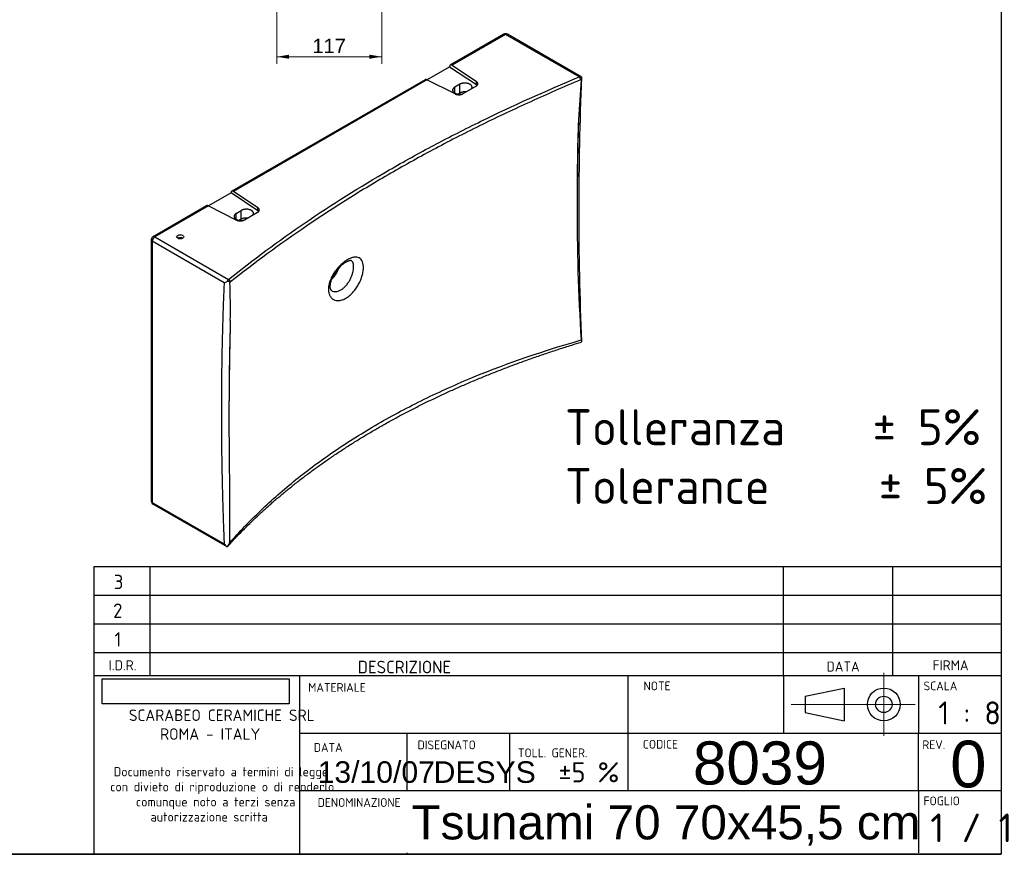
# Model space of a CAD drawing. Header units: millimetres. Extents: x 87 to 2279, y 58 to 1623.
# Tile 2 of 2: x 1183 to 2279, y 58 to 987. Entities that reach past the tile are written whole.
import ezdxf
from ezdxf.enums import TextEntityAlignment as Align
from ezdxf.lldxf.tags import DXFTag

# ---------------------------------------------------------------- set-up
doc = ezdxf.new("R2010")
doc.units = ezdxf.units.MM
for name, color, linetype in [('1', 7, 'Continuous'), ('Default', 7, 'Continuous'), ('Predefinito', 7, 'Continuous'), ('TSUNAMI_70', 7, 'Continuous')]:
    doc.layers.add(name, color=color, linetype=linetype)
doc.styles.add('SEACAD_arial_ttf', font='arial.ttf')
doc.styles.add('SEACAD_seiso_ttf', font='seiso.ttf')
doc.styles.add('SEACAD_seiso_ttfB', font='seiso.ttf')
doc.styles.add('SEACAD_seiso_ttfBI', font='seiso.ttf')
tags = doc.linetypes.add('CENTER2', pattern=[28.575000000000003, 19.05, -3.175, 3.175, -3.175]).pattern_tags.tags
tags[10:11] = [DXFTag(74, 4), DXFTag(75, 0), DXFTag(340, '0'), DXFTag(46, 0.0), DXFTag(50, 0.0), DXFTag(44, 0.0), DXFTag(45, 0.0)]
tags[8:9] = [DXFTag(74, 4), DXFTag(75, 0), DXFTag(340, '0'), DXFTag(46, 0.0), DXFTag(50, 0.0), DXFTag(44, 0.0), DXFTag(45, 0.0)]
tags[6:7] = [DXFTag(74, 4), DXFTag(75, 0), DXFTag(340, '0'), DXFTag(46, 0.0), DXFTag(50, 0.0), DXFTag(44, 0.0), DXFTag(45, 0.0)]
tags[4:5] = [DXFTag(74, 4), DXFTag(75, 0), DXFTag(340, '0'), DXFTag(46, 0.0), DXFTag(50, 0.0), DXFTag(44, 0.0), DXFTag(45, 0.0)]
picture_1 = doc.add_image_def('image1.jpg', size_in_pixel=(300, 40))

# ---------------------------------------------------------------- blocks, each defined once
blk = doc.blocks.new('GDimGGroup6')
at = {"layer": 'Default', "linetype": 'Continuous', "lineweight": 9}
for points in [[(1482.410165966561, 943.8192778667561), (1482.410165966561, 948.3526112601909), (1468.810165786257, 946.0859445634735)], [(1571.948924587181, 943.8192778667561), (1585.548924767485, 946.0859445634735), (1571.948924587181, 948.3526112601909)]]:
    blk.add_hatch(color=136, dxfattribs=at).paths.add_polyline_path(points)
at = {"layer": 'Default', "color": 136, "linetype": 'Continuous', "lineweight": 9}
for p, q in [((1468.8101657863, 1251.5291578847), (1468.8101657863, 938.0859441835)), ((1585.548923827, 1032.0087834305), (1585.548923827, 938.0859441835)), ((1468.8101657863, 946.0859445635), (1585.5489247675, 946.0859445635))]:
    blk.add_line(p, q, dxfattribs=at)
at = {"layer": 'Default', "color": 136, "linetype": 'Continuous', "lineweight": 9, "style": 'SEACAD_arial_ttf'}
blk.add_text('117', height=16, dxfattribs=at).set_placement((1508.3969365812, 966.0859445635), align=Align.TOP_LEFT)
blk = doc.blocks.new('SEANNOT_GROUP7')
at = {"layer": 'Default', "color": 7, "linetype": 'Continuous', "lineweight": 0, "style": 'SEACAD_arial_ttf'}
blk.add_text('13/10/07', height=24, dxfattribs=at).set_placement((1514.2895510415, 161.8046408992), align=Align.TOP_LEFT)
blk = doc.blocks.new('SEANNOT_GROUP8')
at = {"layer": 'Default', "color": 7, "linetype": 'Continuous', "lineweight": 0, "style": 'SEACAD_seiso_ttfB'}
blk.add_text('1 / 1', height=32, dxfattribs=at).set_placement((2196.2207174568, 103.728887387), align=Align.TOP_LEFT)
blk = doc.blocks.new('SEANNOT_GROUP9')
at = {"layer": 'Predefinito', "color": 136, "linetype": 'CENTER2', "lineweight": 9}
for p, q in [((2144.406079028, 260.1057848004), (2144.406079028, 190.1057845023)), ((2179.406079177, 225.1057846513), (2109.406078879, 225.1057846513))]:
    blk.add_line(p, q, dxfattribs=at)
blk = doc.blocks.new('SEANNOT_GROUP10')
at = {"layer": 'Predefinito', "color": 136, "linetype": 'CENTER2', "lineweight": 9}
blk.add_line((2116.6588384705, 225.1057846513), (2041.3654380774, 225.1057846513), dxfattribs=at)
blk = doc.blocks.new('SEANNOT_GROUP11')
at = {"layer": 'Predefinito', "color": 7, "linetype": 'Continuous', "lineweight": 0, "style": 'SEACAD_arial_ttf'}
blk.add_text('Tsunami 70 70x45,5 cm', height=38, dxfattribs=at).set_placement((1618.6749241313, 112.863291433), align=Align.TOP_LEFT)
blk = doc.blocks.new('SEANNOT_GROUP13')
at = {"layer": 'Predefinito', "color": 7, "linetype": 'Continuous', "lineweight": 0, "style": 'SEACAD_arial_ttf'}
blk.add_text('DESYS', height=24, dxfattribs=at).set_placement((1643.3909630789, 161.7709522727), align=Align.TOP_LEFT)
blk = doc.blocks.new('SEANNOT_GROUP15')
at = {"layer": 'Predefinito', "color": 7, "linetype": 'Continuous', "lineweight": 0, "style": 'SEACAD_arial_ttf'}
blk.add_text('8039', height=48, dxfattribs=at).set_placement((1931.9481016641, 183.926799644), align=Align.TOP_LEFT)
blk = doc.blocks.new('SEANNOT_GROUP16')
at = {"layer": 'Predefinito', "color": 7, "linetype": 'Continuous', "lineweight": 0, "style": 'SEACAD_arial_ttf'}
blk.add_text('0', height=52, dxfattribs=at).set_placement((2218.2664727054, 184.7427435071), align=Align.TOP_LEFT)

msp = doc.modelspace()

# ---------------------------------------------------------------- linework, layer by layer
at = {"layer": '1', "color": 7, "linetype": 'Continuous'}
for p, q in [((2274.8527005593, 1622.7601006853), (2274.8527005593, 58.2501321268)), ((1265.0347448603, 378.7938792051), (2274.8527005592, 378.7938792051)), ((2032.7016558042, 257.1836513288), (2032.7016558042, 378.7836513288)), ((2154.3016558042, 257.1836513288), (2154.3016558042, 378.7836513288)), ((1265.0347448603, 346.7938792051), (2274.8527005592, 346.7938792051)), ((1265.0347448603, 314.7938792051), (2274.8527005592, 314.7938792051)), ((1265.0347448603, 282.7938792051), (2274.8527005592, 282.7938792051)), ((1265.0347448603, 257.1836513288), (2274.8527005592, 257.1836513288)), ((2032.7016558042, 257.1836513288), (2032.7016558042, 193.1836513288)), ((2183.0958279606, 257.1836513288), (2183.0958279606, 193.1836513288)), ((2056.7891608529, 234.222256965), (2100.28245117, 243.3387292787)), ((2100.28245117, 243.3387292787), (2100.28245117, 206.872840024)), ((2056.7891608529, 234.222256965), (2056.7891608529, 215.9893123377)), ((2056.7891608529, 215.9893123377), (2100.28245117, 206.872840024)), ((1494.2462144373, 193.1836513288), (2274.8527005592, 193.1836513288)), ((2183.0958279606, 129.1836513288), (2183.0958279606, 193.1836513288)), ((1494.2462144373, 129.1836513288), (2274.8527005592, 129.1836513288)), ((2183.0958279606, 129.1836513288), (2183.0958279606, 59.7716518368)), ((2274.8527005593, 58.2501321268), (86.8513052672, 58.2501321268)), ((710.3427320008, 58.4755619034), (2274.8527005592, 58.4755619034))]:
    msp.add_line(p, q, dxfattribs=at)
for radius in [18.23294462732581, 9.116472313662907]:
    msp.add_circle((2144.406079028, 225.1057846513), radius, dxfattribs=at)
at = {"layer": 'Predefinito', "color": 7, "linetype": 'Continuous'}
for p, q in [((1265.0347448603, 378.7938792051), (1265.0347448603, 59.5913080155)), ((1327.5469638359, 378.7938792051), (1327.5469638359, 257.1836513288)), ((1494.2462144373, 257.1836513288), (1494.2462144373, 59.5913080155)), ((1859.4824493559, 257.1836513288), (1859.4824493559, 129.1836513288)), ((1613.7140107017, 193.1836513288), (1613.7140107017, 129.1836513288)), ((1727.6687623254, 193.1836513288), (1727.6687623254, 129.1836513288)), ((1613.7140107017, 59.7716518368), (1613.7140107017, 59.5913080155))]:
    msp.add_line(p, q, dxfattribs=at)
at = {"layer": 'TSUNAMI_70', "color": 7, "linetype": 'Continuous'}
for p, q in [((1721.4171235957, 971.1449441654), (1661.9622247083, 936.8186422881)), ((1723.4171235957, 970.9468288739), (1663.8223710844, 936.5397824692)), ((1805.5163254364, 923.5468325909), (1723.4171235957, 970.9468288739)), ((1807.6422775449, 923.6722293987), (1725.4171235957, 971.1449441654)), ((1635.9336656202, 920.4382308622), (1661.1917268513, 935.0209793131)), ((1661.1917268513, 935.0209793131), (1691.0769735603, 915.1722292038)), ((1663.8223710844, 936.5397824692), (1691.0769735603, 918.4382155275)), ((1633.7938119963, 920.5556016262), (1418.7174919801, 796.3812303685)), ((1635.9336656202, 920.4382308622), (1420.5776383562, 796.1023705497)), ((1667.2864992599, 904.702778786), (1635.9336656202, 920.4382308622)), ((1672.5054353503, 915.4250613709), (1666.8485811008, 912.1590750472)), ((1666.8485811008, 905.6271023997), (1666.8485811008, 912.1590750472)), ((1672.5054353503, 905.6271023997), (1672.5054353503, 915.4250613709)), ((1690.7723156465, 913.4012609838), (1676.0107604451, 904.8786731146)), ((1691.0769735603, 915.1722292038), (1691.0769735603, 918.4382155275)), ((1672.5054353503, 905.6271023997), (1670.4348829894, 904.4316684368)), ((1417.9469941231, 794.5835673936), (1392.688932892, 780.0008189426)), ((1447.8322408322, 774.7348172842), (1417.9469941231, 794.5835673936)), ((1447.8322408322, 778.000803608), (1420.5776383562, 796.1023705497)), ((1390.5490792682, 780.1181897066), (1331.0941803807, 745.7918878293)), ((1392.688932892, 780.0008189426), (1333.0941803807, 745.5937725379)), ((1392.688932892, 780.0008189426), (1424.0417665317, 764.2653668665)), ((1423.6038483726, 771.7216631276), (1429.2607026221, 774.9876494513)), ((1423.6038483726, 765.1896904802), (1423.6038483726, 771.7216631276)), ((1429.2607026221, 765.1896904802), (1429.2607026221, 774.9876494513)), ((1432.7660277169, 764.441261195), (1447.5275829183, 772.9638490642)), ((1447.8322408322, 774.7348172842), (1447.8322408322, 778.000803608)), ((1429.2607026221, 765.1896904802), (1427.1901502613, 763.9942565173)), ((1333.0941803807, 745.5937725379), (1415.1933822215, 698.1937762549)), ((1329.0941803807, 742.3277862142), (1329.0941803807, 451.6550034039)), ((1410.1651401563, 694.5648605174), (1330.265753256, 740.6947930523)), ((1330.265753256, 740.6947930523), (1330.265753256, 450.0220102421)), ((1330.265753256, 450.0220102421), (1410.1651401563, 403.8920777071)), ((1331.0941803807, 448.1909017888), (1413.3036233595, 400.7272577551))]:
    msp.add_line(p, q, dxfattribs=at)
for centre, radius, start, end in [((1723.4171235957, 967.6808425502), 3.999999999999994, 60, 120), ((3647.4871801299, 777.9557277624), 1845.485535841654, 175.5689124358, 176.9535009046), ((5267.0533732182, 775.3213036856), 3462.192191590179, 177.5554562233, 182.4276884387), ((1807.4405625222, 919.2723335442), 1.267960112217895, 86.5059191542, 114.3962915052), ((3784.9474007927, 797.7806240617), 1981.883188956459, 177.7370491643, 180.4116783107), ((3959.4237067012, 769.9931210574), 2156.350893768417, 179.6400305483, 183.7018290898), ((1333.0941803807, 742.3277862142), 4.000000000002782, 120, 180), ((1389.3494658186, 755.7348220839), 64.61467709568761, 288.7930502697, 291.6107533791), ((1418.8240235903, 693.1661904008), 6.201465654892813, 125.8347104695, 156.267463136), ((1418.5023168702, 693.7382610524), 2.14017352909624, 129.4688597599, 147.0229273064), ((408.975767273, 663.945222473), 1008.206591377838, 359.3391352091, 1.7595979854), ((6331.5682107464, 526.6546284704), 4916.059234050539, 178.535273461, 179.613454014), ((1333.0941803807, 451.6550034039), 4.000000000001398, 180, 240), ((1419.5269007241, 410.0724474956), 11.21782205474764, 213.4316650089, 236.7948062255), ((1410.9698520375, 405.2431798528), 5.156643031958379, 297.9098572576, 354.5751741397)]:
    msp.add_arc(centre, radius, start, end, dxfattribs=at)
msp.add_ellipse((1361.3784516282, 745.5937725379), major_axis=(4.000000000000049, 1.804112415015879e-14), ratio=0.5773502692, dxfattribs=at)
for points, weights in [([(1723.417123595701, 970.946828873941), (1722.245550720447, 971.6232367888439), (1721.417123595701, 971.1449441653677)], [1, 0.923879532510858, 1]), ([(1725.4171235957, 971.1449441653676), (1724.588696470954, 971.6232367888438), (1723.417123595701, 970.9468288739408)], [1, 0.9238795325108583, 1]), ([(1663.822371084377, 936.5397824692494), (1661.191726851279, 938.2869656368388), (1661.191726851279, 935.0209793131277)], [1, 0.7071067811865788, 1]), ([(1635.933665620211, 920.438230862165), (1634.680168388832, 921.0673397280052), (1633.793811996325, 920.5556016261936)], [1, 0.923879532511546, 1]), ([(1806.916837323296, 920.4270780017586), (1806.942445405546, 922.4012871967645), (1805.516325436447, 923.546832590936)], [1, 0.7007294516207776, 1]), ([(1690.772315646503, 913.4012609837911), (1694.992397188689, 915.8377261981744), (1691.076973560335, 918.4382155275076)], [1, 0.7313537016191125, 1]), ([(1691.987912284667, 914.3810568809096), (1691.621262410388, 914.8107313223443), (1691.076973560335, 915.1722292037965)], [1, 0.9917024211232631, 1]), ([(1667.286499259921, 904.7027787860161), (1671.790678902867, 902.4422079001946), (1676.010760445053, 904.8786731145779)], [1, 0.7313537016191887, 1]), ([(1679.532080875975, 906.9117084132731), (1675.441365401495, 907.3221624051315), (1672.505435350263, 905.6271023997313)], [1, 0.8875783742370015, 1]), ([(1804.609809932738, 876.036619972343), (1803.234379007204, 830.1647331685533), (1803.115370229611, 783.5406344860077)], [1, 0.9998792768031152, 1]), ([(1420.577638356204, 796.1023705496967), (1417.946994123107, 797.8495537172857), (1417.946994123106, 794.5835673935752)], [1, 0.7071067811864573, 1]), ([(1392.688932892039, 780.0008189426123), (1391.435435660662, 780.6299278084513), (1390.549079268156, 780.1181897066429)], [1, 0.9238795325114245, 1]), ([(1447.527582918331, 772.9638490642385), (1451.747664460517, 775.400314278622), (1447.832240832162, 778.0008036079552)], [1, 0.7313537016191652, 1]), ([(1448.743179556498, 773.9436449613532), (1448.376529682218, 774.3733194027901), (1447.832240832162, 774.7348172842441)], [1, 0.9917024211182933, 1]), ([(1424.041766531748, 764.2653668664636), (1428.545946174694, 762.0047959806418), (1432.766027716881, 764.441261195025)], [1, 0.7313537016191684, 1]), ([(1436.287348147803, 766.4742964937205), (1432.196632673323, 766.8847504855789), (1429.260702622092, 765.1896904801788)], [1, 0.8875783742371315, 1]), ([(1333.094180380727, 745.5937725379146), (1330.26575325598, 743.9607793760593), (1330.26575325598, 740.6947930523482)], [1, 0.7071067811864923, 1]), ([(1333.094180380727, 745.5937725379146), (1331.92260750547, 746.2701804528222), (1331.094180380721, 745.7918878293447)], [1, 0.9238795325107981, 1]), ([(1329.094180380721, 742.3277862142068), (1329.094180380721, 741.3712009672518), (1330.265753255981, 740.6947930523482)], [1, 0.9238795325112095, 1]), ([(1364.206878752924, 743.960779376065), (1361.378451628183, 745.5937725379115), (1358.550024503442, 743.9607793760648)], [1, 0.7071067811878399, 1]), ([(1530.183151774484, 698.6679283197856), (1535.36846272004, 703.7997571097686), (1537.936684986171, 710.906309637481)], [1, 0.9318648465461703, 1]), ([(1410.165140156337, 694.5648605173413), (1404.079914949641, 552.7417755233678), (1410.165140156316, 403.8920777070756)], [1, 0.9988333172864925, 1]), ([(1417.141896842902, 695.390411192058), (1417.177525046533, 697.3704055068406), (1415.193382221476, 698.193776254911)], [1, 0.7007294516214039, 1]), ([(1417.115293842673, 652.3165567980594), (1415.739862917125, 606.4446699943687), (1415.620854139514, 559.8205713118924)], [1, 0.9998792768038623, 1]), ([(1329.09418038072, 451.6550034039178), (1329.09418038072, 450.6984181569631), (1330.265753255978, 450.0220102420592)], [1, 0.9238795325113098, 1]), ([(1330.26575325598, 450.022010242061), (1330.26575325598, 448.6691944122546), (1331.094180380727, 448.1909017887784)], [1, 0.9238795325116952, 1])]:
    msp.add_rational_spline(points, weights, degree=2, dxfattribs=at)
for points, knots in [([(1415.193382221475, 698.1937762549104), (1442.226056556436, 719.9080473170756), (1470.58515305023, 740.9475924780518), (1530.142597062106, 781.5824094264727), (1561.338122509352, 801.1791167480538), (1610.310984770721, 829.4654695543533), (1627.004735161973, 838.7132551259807), (1661.09400671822, 856.822647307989), (1678.444598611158, 865.6606051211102), (1731.395552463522, 891.5375037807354), (1767.899124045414, 907.9366139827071), (1805.516325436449, 923.5468325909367)], [0, 0, 0, 0, 0.2500000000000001, 0.2500000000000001, 0.5000000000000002, 0.5000000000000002, 0.6250000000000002, 0.6250000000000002, 0.7500000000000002, 0.7500000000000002, 1, 1, 1, 1]), ([(1805.516325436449, 923.5468325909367), (1805.739596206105, 923.6599003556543), (1805.958556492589, 923.7443949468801), (1806.388250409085, 923.8583454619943), (1806.60103432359, 923.8873484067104), (1806.999321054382, 923.8860165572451), (1807.186781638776, 923.8567505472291), (1807.46062033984, 923.7650412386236), (1807.553982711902, 923.7231470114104), (1807.641947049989, 923.6724508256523)], [0, 0, 0, 0, 0.25, 0.25, 0.5, 0.5, 0.75, 0.75, 0.8902307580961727, 0.8902307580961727, 0.8902307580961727, 0.8902307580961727]), ([(1807.838422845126, 923.537285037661), (1807.877312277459, 923.5294361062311), (1807.911452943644, 923.5016480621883), (1807.96613371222, 923.4085441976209), (1807.986706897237, 923.342060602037), (1808.009133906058, 923.177015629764), (1808.011387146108, 923.0785200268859), (1807.99647172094, 922.8484804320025), (1807.979345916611, 922.7195557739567), (1807.928217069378, 922.4384558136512), (1807.893463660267, 922.283097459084), (1807.833123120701, 922.0378326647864), (1807.811688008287, 921.9540021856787), (1807.767002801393, 921.7814843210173), (1807.743541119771, 921.692007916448), (1807.697044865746, 921.5115192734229), (1807.674040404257, 921.4206306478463), (1807.630101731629, 921.237020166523), (1807.608999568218, 921.1433236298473), (1807.572524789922, 920.9619470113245), (1807.556957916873, 920.8735281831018), (1807.532323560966, 920.701169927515), (1807.523341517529, 920.6171095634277), (1807.517838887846, 920.5379366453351)], [0, 0, 0, 0, 0.1249999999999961, 0.1249999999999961, 0.2499999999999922, 0.2499999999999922, 0.3749999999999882, 0.3749999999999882, 0.4999999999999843, 0.4999999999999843, 0.6249999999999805, 0.6249999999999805, 0.6874999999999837, 0.6874999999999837, 0.7499999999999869, 0.7499999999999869, 0.8124999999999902, 0.8124999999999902, 0.8749999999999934, 0.8749999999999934, 0.9374999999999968, 0.9374999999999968, 1, 1, 1, 1]), ([(1806.916837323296, 920.4270780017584), (1788.168384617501, 912.4685102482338), (1769.658272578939, 904.3449552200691), (1733.196441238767, 887.749894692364), (1715.237121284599, 879.2726566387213), (1679.969596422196, 861.9557078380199), (1662.653654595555, 853.1127168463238), (1628.671983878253, 835.0360701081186), (1611.995324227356, 825.7962217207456), (1579.36171246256, 806.9545127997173), (1563.404959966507, 797.353439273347), (1532.20641506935, 777.7977077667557), (1516.957933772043, 767.8381434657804), (1472.314578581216, 737.4917217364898), (1444.081539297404, 716.6753582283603), (1417.141896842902, 695.3904111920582)], [0, 0, 0, 0, 0.125, 0.125, 0.2499999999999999, 0.2499999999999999, 0.3749999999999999, 0.3749999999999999, 0.5, 0.5, 0.6250000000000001, 0.6250000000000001, 0.7500000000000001, 0.7500000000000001, 1, 1, 1, 1]), ([(1547.535109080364, 720.1605103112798), (1548.805956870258, 720.8942346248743), (1550.039922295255, 721.4861349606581), (1552.438106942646, 722.3969968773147), (1553.613534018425, 722.717218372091), (1555.834923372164, 723.0556300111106), (1556.874678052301, 723.076143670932), (1558.818422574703, 722.8195242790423), (1559.728648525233, 722.5362884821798), (1561.341194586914, 721.6807949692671), (1562.052716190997, 721.1101300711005), (1563.287857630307, 719.6718391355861), (1563.805847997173, 718.8037992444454), (1565.009446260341, 715.8539435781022), (1565.371380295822, 713.3425091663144), (1565.201030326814, 709.1132581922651), (1565.024981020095, 707.5991799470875), (1564.44533754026, 704.4991148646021), (1564.045381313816, 702.9156613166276), (1563.023063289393, 699.6852078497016), (1562.397952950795, 698.0390597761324), (1560.97358603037, 694.8302188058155), (1560.168064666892, 693.2471480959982), (1558.365463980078, 690.1394226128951), (1557.395758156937, 688.661599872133), (1555.320689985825, 685.8536701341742), (1554.202447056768, 684.5108595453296), (1551.891293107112, 682.0609328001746), (1550.700572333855, 680.951915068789), (1548.246718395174, 678.9647651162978), (1546.976928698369, 678.0857739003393), (1544.466948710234, 676.6354147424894), (1543.21434878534, 676.0524582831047), (1540.715050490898, 675.1771826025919), (1539.483335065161, 674.8929148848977), (1537.128842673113, 674.6395842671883), (1535.992252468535, 674.666788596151), (1533.826536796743, 675.0414160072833), (1532.827800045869, 675.382755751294), (1530.999693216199, 676.362252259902), (1530.162490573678, 677.0099925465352), (1528.722243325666, 678.5750069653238), (1528.119336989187, 679.4851666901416), (1527.154286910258, 681.5582387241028), (1526.793235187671, 682.7324092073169), (1526.357169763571, 685.2343168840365), (1526.275182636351, 686.5716019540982), (1526.394217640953, 689.4227770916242), (1526.596511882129, 690.9115516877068), (1527.26423422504, 693.9413922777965), (1527.736355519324, 695.5091075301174), (1528.923288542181, 698.6468247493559), (1529.629905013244, 700.2025124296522), (1531.257970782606, 703.2920051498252), (1532.187308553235, 704.8339435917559), (1534.180062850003, 707.7724578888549), (1535.250684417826, 709.1850646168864), (1537.536980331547, 711.8992731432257), (1538.734516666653, 713.17730345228), (1541.177234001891, 715.5275560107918), (1542.437708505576, 716.6148576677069), (1544.990204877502, 718.5706414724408), (1546.264261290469, 719.4267859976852), (1547.535109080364, 720.1605103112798)], [0, 0, 0, 0, 0.0312499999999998, 0.0312499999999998, 0.0624999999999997, 0.0624999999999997, 0.0937499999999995, 0.0937499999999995, 0.1249999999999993, 0.1249999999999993, 0.1562499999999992, 0.1562499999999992, 0.187499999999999, 0.187499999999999, 0.2499999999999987, 0.2499999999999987, 0.2812499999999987, 0.2812499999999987, 0.3124999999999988, 0.3124999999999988, 0.3437499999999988, 0.3437499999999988, 0.3749999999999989, 0.3749999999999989, 0.4062499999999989, 0.4062499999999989, 0.437499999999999, 0.437499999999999, 0.4687499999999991, 0.4687499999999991, 0.4999999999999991, 0.4999999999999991, 0.5312499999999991, 0.5312499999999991, 0.5624999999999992, 0.5624999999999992, 0.5937499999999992, 0.5937499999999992, 0.6249999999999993, 0.6249999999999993, 0.6562499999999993, 0.6562499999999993, 0.6874999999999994, 0.6874999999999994, 0.7187499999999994, 0.7187499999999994, 0.7499999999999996, 0.7499999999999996, 0.7812499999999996, 0.7812499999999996, 0.8124999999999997, 0.8124999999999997, 0.8437499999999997, 0.8437499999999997, 0.8749999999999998, 0.8749999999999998, 0.9062499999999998, 0.9062499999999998, 0.9374999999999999, 0.9374999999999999, 0.9687499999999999, 0.9687499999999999, 1, 1, 1, 1]), ([(1529.986041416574, 685.5922081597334), (1529.982029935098, 685.5939823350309), (1529.844243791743, 685.655123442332), (1529.636700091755, 685.8368458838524), (1529.280258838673, 686.2533349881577), (1528.955063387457, 686.8316897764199), (1528.671493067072, 687.5903853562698), (1528.46566769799, 688.4934352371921), (1528.349493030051, 689.5774947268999), (1528.33952784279, 690.8684085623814), (1528.465471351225, 692.3830520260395), (1528.748219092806, 694.0819903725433), (1529.202155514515, 695.9302932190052), (1529.833105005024, 697.8848071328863), (1530.636708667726, 699.8958436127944), (1531.603287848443, 701.9126327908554), (1532.721129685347, 703.9199269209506), (1533.978052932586, 705.9073052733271), (1535.372349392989, 707.8672722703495), (1536.878430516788, 709.7612893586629), (1538.467298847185, 711.5518637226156), (1540.082010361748, 713.1833029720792), (1541.519561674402, 714.4803499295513), (1542.309964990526, 715.1207533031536), (1542.646897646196, 715.3919139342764)], [0, 0, 0, 0, 0.0018791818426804, 0.0747534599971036, 0.1307167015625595, 0.1812975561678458, 0.2282075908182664, 0.2721365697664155, 0.3121592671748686, 0.3548590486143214, 0.398909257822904, 0.4444018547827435, 0.49109597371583, 0.538556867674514, 0.5862589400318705, 0.6336270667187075, 0.6803111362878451, 0.728010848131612, 0.776683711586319, 0.8259578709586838, 0.8753950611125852, 0.9244109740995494, 0.9726301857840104, 1, 1, 1, 1]), ([(1529.978370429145, 685.5795158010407), (1530.633985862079, 685.2073609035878), (1531.343765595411, 684.9445773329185), (1532.887091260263, 684.6274071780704), (1533.734052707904, 684.5816391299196), (1535.479820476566, 684.7312362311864), (1536.375876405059, 684.9231431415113), (1538.210880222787, 685.5416421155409), (1539.154510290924, 685.9734063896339), (1541.002987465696, 687.0399004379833), (1541.917752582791, 687.6767823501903), (1543.728950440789, 689.1628062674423), (1544.608568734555, 689.9997798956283), (1546.282702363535, 691.8180173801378), (1547.089705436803, 692.8132324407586), (1548.603020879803, 694.9236952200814), (1549.299348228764, 696.0226263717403), (1550.580074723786, 698.3026002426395), (1551.168854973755, 699.4960862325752), (1552.191724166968, 701.8705330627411), (1552.631334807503, 703.0586155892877), (1553.37133804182, 705.4330687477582), (1553.668034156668, 706.6132911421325), (1554.099315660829, 708.8659779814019), (1554.238398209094, 709.9532960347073), (1554.35903906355, 712.03512980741), (1554.339080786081, 712.9981295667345), (1554.143297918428, 714.7764400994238), (1553.964125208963, 715.5992674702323), (1553.452355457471, 717.0442250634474), (1553.122148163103, 717.6683665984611), (1552.308069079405, 718.7250285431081), (1551.820304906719, 719.1564091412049), (1551.25266512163, 719.484616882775), (1551.233732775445, 719.4953926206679), (1551.214723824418, 719.5060415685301)], [0.3759921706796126, 0.3759921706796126, 0.3759921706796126, 0.3759921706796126, 0.4062500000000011, 0.4062500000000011, 0.4375000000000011, 0.4375000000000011, 0.4687500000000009, 0.4687500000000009, 0.5000000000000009, 0.5000000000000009, 0.5312500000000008, 0.5312500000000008, 0.5625000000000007, 0.5625000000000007, 0.5937500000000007, 0.5937500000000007, 0.6250000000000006, 0.6250000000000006, 0.6562500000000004, 0.6562500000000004, 0.6875000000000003, 0.6875000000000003, 0.7187500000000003, 0.7187500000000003, 0.7500000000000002, 0.7500000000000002, 0.7812500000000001, 0.7812500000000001, 0.8125, 0.8125, 0.84375, 0.84375, 0.8749999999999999, 0.8749999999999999, 0.8760737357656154, 0.8760737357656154, 0.8760737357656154, 0.8760737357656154]), ([(1542.646897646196, 715.3919139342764), (1542.944186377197, 715.6229038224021), (1543.676352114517, 716.1887039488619), (1544.979602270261, 717.0858399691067), (1546.40757350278, 717.9318550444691), (1547.737931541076, 718.5904928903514), (1548.91109168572, 719.0518495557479), (1549.888754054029, 719.3315251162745), (1550.63092241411, 719.4575621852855), (1551.116045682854, 719.4746777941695), (1551.282211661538, 719.4524938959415), (1551.29827412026, 719.4477587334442), (1551.29767869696, 719.4477681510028)], [0, 0, 0, 0, 0.0515002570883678, 0.1494287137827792, 0.2471511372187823, 0.3441964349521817, 0.4398712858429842, 0.5336320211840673, 0.6253851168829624, 0.715850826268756, 0.8067156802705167, 0.85744548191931, 0.85744548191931, 0.85744548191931, 0.85744548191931]), ([(1416.706950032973, 694.9031647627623), (1416.70477019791, 694.9776761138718), (1416.694323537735, 695.0486537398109), (1416.654846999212, 695.1829831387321), (1416.625386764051, 695.2470426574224), (1416.549095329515, 695.364332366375), (1416.502932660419, 695.4171640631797), (1416.396365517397, 695.5135548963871), (1416.335351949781, 695.5573724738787), (1416.138930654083, 695.673522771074), (1415.988149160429, 695.7329059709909), (1415.66026468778, 695.8257921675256), (1415.486686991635, 695.8584119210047), (1415.121721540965, 695.9030061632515), (1414.936486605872, 695.9141420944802), (1414.560899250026, 695.9174040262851), (1414.370087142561, 695.9091647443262), (1414.000785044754, 695.8736239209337), (1413.81877915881, 695.8461292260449), (1413.468624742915, 695.769925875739), (1413.303071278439, 695.721925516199), (1413.146989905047, 695.6620799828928)], [0, 0, 0, 0, 0.0625000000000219, 0.0625000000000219, 0.1250000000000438, 0.1250000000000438, 0.1875000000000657, 0.1875000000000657, 0.2500000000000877, 0.2500000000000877, 0.375000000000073, 0.375000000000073, 0.5000000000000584, 0.5000000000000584, 0.6250000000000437, 0.6250000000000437, 0.7500000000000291, 0.7500000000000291, 0.8750000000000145, 0.8750000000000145, 1, 1, 1, 1]), ([(1414.80548771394, 401.7828608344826), (1416.473501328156, 403.6132463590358), (1420.119689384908, 407.6062077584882), (1426.871665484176, 414.7073976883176), (1434.69600592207, 422.6408653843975), (1442.962182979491, 430.7048997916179), (1451.450585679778, 438.6734622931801), (1460.132150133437, 446.5172675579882), (1469.007131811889, 454.2408428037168), (1478.09218027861, 461.8606958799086), (1487.392496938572, 469.3816347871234), (1496.90289572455, 476.7996723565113), (1506.61793616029, 484.1108228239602), (1516.532118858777, 491.3112711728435), (1526.639859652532, 498.3973362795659), (1536.935502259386, 505.3654935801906), (1547.413393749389, 512.2123562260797), (1558.068190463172, 518.9350842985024), (1568.90292620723, 525.5354223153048), (1579.935573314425, 532.0268664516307), (1591.177596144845, 538.4163882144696), (1602.632282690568, 544.7049811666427), (1614.283005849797, 550.8828659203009), (1626.11825604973, 556.9436799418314), (1638.128354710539, 562.8819671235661), (1650.320289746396, 568.7025314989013), (1662.699202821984, 574.4077591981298), (1675.27353182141, 580.0009752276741), (1688.037317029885, 585.4791620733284), (1700.993017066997, 590.8429787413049), (1714.141321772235, 596.0925039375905), (1727.475167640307, 601.223474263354), (1741.004324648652, 606.2402698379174), (1754.723992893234, 611.1414228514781), (1768.678495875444, 615.9408392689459), (1782.720735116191, 620.5890292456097), (1796.106141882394, 624.8525681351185), (1803.942825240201, 627.2464810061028), (1807.913225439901, 628.4563465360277)], [0, 0, 0, 0, 0.0173188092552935, 0.0445918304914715, 0.073155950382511, 0.102116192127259, 0.1309290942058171, 0.159519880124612, 0.1879861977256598, 0.2164245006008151, 0.2448275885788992, 0.2731883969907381, 0.3015000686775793, 0.3297559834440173, 0.3579497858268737, 0.3860754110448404, 0.4141271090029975, 0.4420994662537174, 0.4699915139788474, 0.4978578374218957, 0.525824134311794, 0.5538263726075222, 0.5818472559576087, 0.6098681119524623, 0.6378662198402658, 0.6658369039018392, 0.6938892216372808, 0.7219801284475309, 0.7501228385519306, 0.778330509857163, 0.8066163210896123, 0.834981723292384, 0.8633880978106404, 0.8919472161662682, 0.9206403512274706, 0.9494481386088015, 0.9783498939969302, 1, 1, 1, 1]), ([(1416.103398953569, 404.7556724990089), (1421.575008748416, 410.9457880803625), (1427.21796203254, 417.0708455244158), (1438.85776110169, 429.1732547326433), (1444.860367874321, 435.1561287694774), (1463.38057285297, 452.8344613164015), (1476.413037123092, 464.2626403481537), (1503.908957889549, 486.4012122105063), (1518.37148634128, 497.1127493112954), (1541.168272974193, 512.6447426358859), (1548.950976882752, 517.732790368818), (1564.889293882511, 527.7291722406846), (1573.030298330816, 532.6279637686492), (1597.897808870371, 546.9864299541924), (1615.096152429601, 556.126247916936), (1641.814969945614, 569.1875207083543), (1650.874865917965, 573.4330280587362), (1669.300781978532, 581.7059377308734), (1678.675956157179, 585.7368177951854), (1726.122176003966, 605.264026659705), (1766.013554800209, 618.8979371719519), (1807.571914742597, 630.7701254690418)], [0, 0, 0, 0, 0.0625, 0.0625, 0.1250000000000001, 0.1250000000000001, 0.2499999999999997, 0.2499999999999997, 0.3749999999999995, 0.3749999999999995, 0.4374999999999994, 0.4374999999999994, 0.4999999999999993, 0.4999999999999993, 0.6249999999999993, 0.6249999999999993, 0.6874999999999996, 0.6874999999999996, 0.7499999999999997, 0.7499999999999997, 1, 1, 1, 1]), ([(1807.571914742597, 630.7701254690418), (1807.583436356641, 630.5764531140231), (1807.600824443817, 630.3959459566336), (1807.644648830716, 630.0592508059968), (1807.670896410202, 629.9045285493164), (1807.75416964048, 629.4837766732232), (1807.816172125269, 629.2559566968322), (1807.892064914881, 628.9754694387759), (1807.914488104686, 628.8924564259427), (1807.948564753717, 628.7491200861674), (1807.960392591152, 628.6882376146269), (1807.965686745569, 628.6315793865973), (1807.9661408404, 628.6258090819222), (1807.966494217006, 628.6201759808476)], [0, 0, 0, 0, 0.1249999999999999, 0.1249999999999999, 0.2499999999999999, 0.2499999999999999, 0.4999999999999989, 0.4999999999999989, 0.6249999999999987, 0.6249999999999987, 0.7499999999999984, 0.7499999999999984, 0.7645492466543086, 0.7645492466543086, 0.7645492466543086, 0.7645492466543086]), ([(1415.620854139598, 559.8205713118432), (1415.580481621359, 553.4593365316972), (1415.562707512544, 547.0911025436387), (1415.569372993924, 534.3390335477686), (1415.593039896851, 527.9547244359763), (1415.709953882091, 508.7685851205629), (1415.851991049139, 495.9340445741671), (1416.067816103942, 476.5762714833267), (1416.139502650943, 470.1058488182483), (1416.25831929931, 457.1248734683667), (1416.305162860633, 450.6139711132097), (1416.34876915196, 437.5546929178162), (1416.345107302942, 431.0061421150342), (1416.272251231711, 417.888873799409), (1416.202851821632, 411.3206600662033), (1416.103398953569, 404.7556724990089)], [0, 0, 0, 0, 0.1250000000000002, 0.1250000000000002, 0.2500000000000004, 0.2500000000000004, 0.5000000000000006, 0.5000000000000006, 0.6250000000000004, 0.6250000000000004, 0.7500000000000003, 0.7500000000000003, 0.8750000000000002, 0.8750000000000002, 1, 1, 1, 1])]:
    msp.add_open_spline(points, degree=3, knots=knots, dxfattribs=at)
for points in [[(1807.88958519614, 923.5034418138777), (1807.86626915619, 923.5403352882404), (1807.779291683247, 923.5892733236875), (1807.62865277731, 923.6502559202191)], [(1807.956805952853, 628.5182846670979), (1807.945483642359, 628.486566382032), (1807.924681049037, 628.4657580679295), (1807.892438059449, 628.4561248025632)], [(1413.383583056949, 400.6863311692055), (1413.359577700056, 400.6965212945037), (1413.335701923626, 400.7085729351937), (1413.3119369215, 400.7223868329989)]]:
    msp.add_open_spline(points, degree=3, dxfattribs=at)
for points, weights in [([(1666.848581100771, 912.1590750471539), (1662.23264493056, 909.4940630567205), (1665.828820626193, 906.3486296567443), (1669.424996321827, 903.2031962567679), (1675.483687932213, 904.6062868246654)], [1, 0.7747889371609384, 1, 0.7747889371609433, 1]), ([(1685.549073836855, 910.3856209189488), (1688.071745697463, 913.888095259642), (1682.611461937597, 915.9976887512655), (1677.151178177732, 918.107282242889), (1672.505435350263, 915.4250613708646)], [1, 0.7727905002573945, 1, 0.772790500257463, 1]), ([(1423.603848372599, 771.7216631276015), (1418.987912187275, 769.0566511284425), (1422.584087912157, 765.9112177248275), (1426.18026363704, 762.7657843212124), (1432.238955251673, 764.1688749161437)], [1, 0.7747889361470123, 1, 0.7747889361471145, 1]), ([(1442.304341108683, 769.9482089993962), (1444.827012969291, 773.4506833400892), (1439.366729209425, 775.5602768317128), (1433.90644544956, 777.6698703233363), (1429.260702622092, 774.9876494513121)], [1, 0.7727905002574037, 1, 0.7727905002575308, 1])]:
    msp.add_rational_spline(points, weights, degree=2, knots=[0, 0, 0, 0.5, 0.5, 1, 1, 1], dxfattribs=at)

# ---------------------------------------------------------------- block references
at = {"layer": 'Default'}
for name in ['GDimGGroup6', 'SEANNOT_GROUP7', 'SEANNOT_GROUP8']:
    msp.add_blockref(name, (0, 0), dxfattribs=at)
at = {"layer": 'Predefinito'}
for name in ['SEANNOT_GROUP9', 'SEANNOT_GROUP10', 'SEANNOT_GROUP15', 'SEANNOT_GROUP16', 'SEANNOT_GROUP13', 'SEANNOT_GROUP11']:
    msp.add_blockref(name, (0, 0), dxfattribs=at)

# ---------------------------------------------------------------- texts
at = {"layer": '1', "color": 7, "linetype": 'Continuous', "style": 'SEACAD_seiso_ttf'}
for s, height, p in [('MATERIALE', 9.792, (1503.784089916, 248.9123033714)), ('NOTE', 9.792, (1876.9950404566, 250.6044116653)), ('SCALA', 9.792, (2188.6339626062, 250.6044116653)), ('1 : 8', 25.6, (2205.0490690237, 228.4255895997)), ('DATA', 9.792, (1509.9235459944, 182.090385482)), ('DISEGNATO', 9.792, (1625.4525939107, 184.9559004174)), ('TOLL. GENER.', 9.792, (1737.1319663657, 176.0752100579)), ('CODICE', 9.792, (1876.2014387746, 185.6376536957)), ('REV.', 9.792, (2187.2490642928, 185.1091056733)), ('±5 %', 22.4, (1782.3288956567, 160.7529109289)), ('DENOMINAZIONE', 9.7671669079, (1514.3071496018, 120.8049912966)), ('FOGLIO', 9.792, (2188.6339626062, 122.6044116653))]:
    msp.add_text(s, height=height, dxfattribs=at).set_placement(p, align=Align.TOP_LEFT)
at = {"layer": 'Default', "color": 7, "linetype": 'Continuous', "style": 'SEACAD_seiso_ttf'}
for s, p in [('Tolleranza    ± 5%', (1789.5876400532, 553.6811604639)), ('Tolerance     ± 5%', (1789.5876400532, 488.2266150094))]:
    msp.add_text(s, height=40, dxfattribs=at).set_placement(p, align=Align.TOP_LEFT)
at = {"layer": 'Predefinito', "color": 7, "linetype": 'Continuous'}
for s, height, style, p in [('3', 16, 'SEACAD_seiso_ttf', (1287.3816693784, 369.4505901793)), ('2', 16, 'SEACAD_seiso_ttf', (1286.6543966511, 337.4505901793)), ('1', 16, 'SEACAD_seiso_ttf', (1288.2907602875, 305.4505901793)), ('I.D.R.', 11.2, 'SEACAD_seiso_ttf', (1281.7188050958, 274.3091153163)), ('FIRMA', 11.2, 'SEACAD_seiso_ttf', (2198.7592237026, 274.29888744)), ('DESCRIZIONE', 14, 'SEACAD_seiso_ttf', (1558.8327152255, 273.6992742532)), ('DATA', 11.2, 'SEACAD_seiso_ttf', (2080.6610891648, 272.8617431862)), ('SCARABEO CERAMICHE SRL', 12.8, 'SEACAD_seiso_ttfBI', (1304.1391382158, 219.4542003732)), ('ROMA - ITALY', 12.8, 'SEACAD_seiso_ttfBI', (1338.9027745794, 198.5087458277)), ('Documento riservato a termini di legge', 10.24, 'SEACAD_seiso_ttf', (1287.2847575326, 155.2812057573)), ('con divieto di riproduzione o di renderlo', 10.24, 'SEACAD_seiso_ttf', (1283.4447575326, 138.5248421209)), ('comunque noto a terzi senza ', 10.24, 'SEACAD_seiso_ttf', (1312.0702120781, 121.7684784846)), ('autorizzazione scritta', 10.24, 'SEACAD_seiso_ttf', (1328.2447575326, 105.0121148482))]:
    msp.add_text(s, height=height, dxfattribs=dict(at, style=style)).set_placement(p, align=Align.TOP_LEFT)

# ---------------------------------------------------------------- pictures from other files: only their frames are drawn
image = msp.add_image(picture_1, insert=(1274.3024241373, 225.8291609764), size_in_units=(208.19021957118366, 27.75869594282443))

doc.saveas('drawing.dxf')
